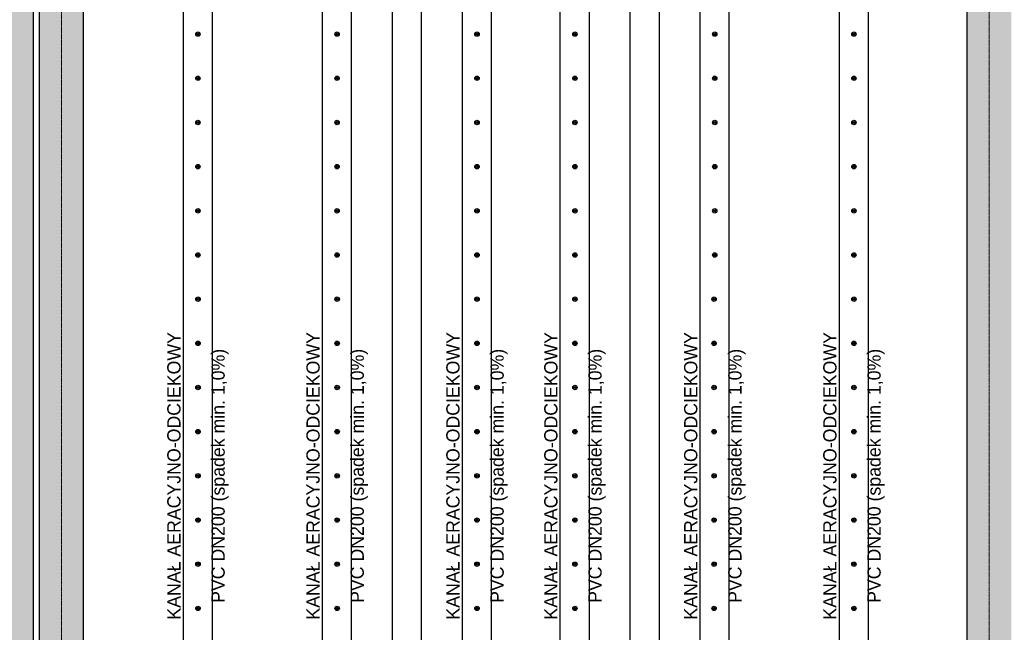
# Model space of a CAD drawing. Header units: millimetres. Extents: x -374129 to 1163271, y -112652 to 695637.
# Tile 101 of 256: x 38196 to 44883, y -40310 to -36150. Entities that reach past the tile are written whole.
import ezdxf
from ezdxf import colors
from ezdxf.entities.mleader import LeaderData, LeaderLine
from ezdxf.math import Vec2, Vec3

# ---------------------------------------------------------------- set-up
doc = ezdxf.new("R2010")
doc.units = ezdxf.units.MM
doc.linetypes.add('ACAD_ISO04W100', pattern=[30, 24, -3, 0, -3])
for name, color, linetype in [('KRT_kreskowanie', 252, 'Continuous'), ('KRT_opisy', 146, 'Continuous'), ('KRT_sciany', 2, 'Continuous'), ('KRT_technologia', 30, 'Continuous')]:
    doc.layers.add(name, color=color, linetype=linetype)
doc.layers.add('KRT_osie', color=55, linetype='ACAD_ISO04W100', lineweight=18)
doc.styles.add('WYMIAR', font='romans.shx', dxfattribs={"width": 0.8})

# ---------------------------------------------------------------- blocks, each defined once
blk = doc.blocks.new('sys napowietrzania')
at = {"layer": 'KRT_technologia', "linetype": 'Continuous', "transparency": 33554687, "elevation": -3247.62}
for points in [[(40524.98, -12485.01), (40524.98, -10582.71), (40524.98, -2349.21), (40324.98, -2349.21), (40324.98, -10582.71), (40324.98, -12485.01), (40424.98, -12485.01), (40524.98, -12485.01), (40521.81, -12495.38), (40424.98, -12495.38), (40328.14, -12495.38), (40324.98, -12485.01)], [(41469.98, -12485.01), (41469.98, -10582.71), (41469.98, -2349.21), (41269.98, -2349.21), (41269.98, -10582.71), (41269.98, -12485.01), (41369.98, -12485.01), (41469.98, -12485.01), (41466.81, -12495.38), (41369.98, -12495.38), (41273.14, -12495.38), (41269.98, -12485.01)], [(41944.98, -12485.01), (41944.98, -10582.71), (41944.98, -2349.21), (41744.98, -2349.21), (41744.98, -10582.71), (41744.98, -12485.01), (41844.98, -12485.01), (41944.98, -12485.01), (41941.81, -12495.38), (41844.98, -12495.38), (41748.14, -12495.38), (41744.98, -12485.01)], [(42419.98, -12485.01), (42419.98, -10582.71), (42419.98, -2349.21), (42219.98, -2349.21), (42219.98, -10582.71), (42219.98, -12485.01), (42319.98, -12485.01), (42419.98, -12485.01), (42416.81, -12495.38), (42319.98, -12495.38), (42223.14, -12495.38), (42219.98, -12485.01)], [(43084.98, -12485.01), (43084.98, -10582.71), (43084.98, -2349.21), (42884.98, -2349.21), (42884.98, -10582.71), (42884.98, -12485.01), (42984.98, -12485.01), (43084.98, -12485.01), (43081.81, -12495.38), (42984.98, -12495.38), (42888.14, -12495.38), (42884.98, -12485.01)], [(43559.98, -12485.01), (43559.98, -10582.71), (43559.98, -2349.21), (43359.98, -2349.21), (43359.98, -10582.71), (43359.98, -12485.01), (43459.98, -12485.01), (43559.98, -12485.01), (43556.81, -12495.38), (43459.98, -12495.38), (43363.14, -12495.38), (43359.98, -12485.01)], [(44034.98, -12485.01), (44034.98, -10582.71), (44034.98, -2349.21), (43834.98, -2349.21), (43834.98, -10582.71), (43834.98, -12485.01), (43934.98, -12485.01), (44034.98, -12485.01), (44031.81, -12495.38), (43934.98, -12495.38), (43838.14, -12495.38), (43834.98, -12485.01)], [(44979.98, -12485.01), (44979.98, -10582.71), (44979.98, -2349.21), (44779.98, -2349.21), (44779.98, -10582.71), (44779.98, -12485.01), (44879.98, -12485.01), (44979.98, -12485.01), (44976.81, -12495.38), (44879.98, -12495.38), (44783.14, -12495.38), (44779.98, -12485.01)]]:
    blk.add_lwpolyline(points, dxfattribs=at)
at = {"layer": 'KRT_technologia'}
for centre, radius in [((40426.32, -4160.34, -3247.62), 15), ((41371.32, -4160.34, -3247.62), 15), ((42321.32, -4160.34, -3247.62), 15), ((42986.32, -4160.34, -3247.62), 15), ((43936.32, -4160.34, -3247.62), 15), ((44881.32, -4160.34, -3247.62), 15), ((40426.32, -4160.34, -3247.62), 7), ((40426.32, -4160.34, -3247.62), 1.5), ((41371.32, -4160.34, -3247.62), 7), ((41371.32, -4160.34, -3247.62), 1.5), ((42321.32, -4160.34, -3247.62), 7), ((42321.32, -4160.34, -3247.62), 1.5), ((42986.32, -4160.34, -3247.62), 7), ((42986.32, -4160.34, -3247.62), 1.5), ((43936.32, -4160.34, -3247.62), 7), ((43936.32, -4160.34, -3247.62), 1.5), ((44881.32, -4160.34, -3247.62), 7), ((44881.32, -4160.34, -3247.62), 1.5), ((40426.32, -4460.34, -3247.62), 15), ((40426.32, -4460.34, -3247.62), 7), ((40426.32, -4460.34, -3247.62), 1.5), ((41371.32, -4460.34, -3247.62), 15), ((41371.32, -4460.34, -3247.62), 7), ((41371.32, -4460.34, -3247.62), 1.5), ((42321.32, -4460.34, -3247.62), 15), ((42321.32, -4460.34, -3247.62), 7), ((42321.32, -4460.34, -3247.62), 1.5), ((42986.32, -4460.34, -3247.62), 15), ((42986.32, -4460.34, -3247.62), 7), ((42986.32, -4460.34, -3247.62), 1.5), ((43936.32, -4460.34, -3247.62), 15), ((43936.32, -4460.34, -3247.62), 7), ((43936.32, -4460.34, -3247.62), 1.5), ((44881.32, -4460.34, -3247.62), 15), ((44881.32, -4460.34, -3247.62), 7), ((44881.32, -4460.34, -3247.62), 1.5), ((40426.32, -4760.34, -3247.62), 15), ((41371.32, -4760.34, -3247.62), 15), ((42321.32, -4760.34, -3247.62), 15), ((42986.32, -4760.34, -3247.62), 15), ((43936.32, -4760.34, -3247.62), 15), ((44881.32, -4760.34, -3247.62), 15), ((40426.32, -4760.34, -3247.62), 7), ((40426.32, -4760.34, -3247.62), 1.5), ((41371.32, -4760.34, -3247.62), 7), ((41371.32, -4760.34, -3247.62), 1.5), ((42321.32, -4760.34, -3247.62), 7), ((42321.32, -4760.34, -3247.62), 1.5), ((42986.32, -4760.34, -3247.62), 7), ((42986.32, -4760.34, -3247.62), 1.5), ((43936.32, -4760.34, -3247.62), 7), ((43936.32, -4760.34, -3247.62), 1.5), ((44881.32, -4760.34, -3247.62), 7), ((44881.32, -4760.34, -3247.62), 1.5), ((40426.32, -5060.34, -3247.62), 15), ((40426.32, -5060.34, -3247.62), 7), ((40426.32, -5060.34, -3247.62), 1.5), ((41371.32, -5060.34, -3247.62), 15), ((41371.32, -5060.34, -3247.62), 7), ((41371.32, -5060.34, -3247.62), 1.5), ((42321.32, -5060.34, -3247.62), 15), ((42321.32, -5060.34, -3247.62), 7), ((42321.32, -5060.34, -3247.62), 1.5), ((42986.32, -5060.34, -3247.62), 15), ((42986.32, -5060.34, -3247.62), 7), ((42986.32, -5060.34, -3247.62), 1.5), ((43936.32, -5060.34, -3247.62), 15), ((43936.32, -5060.34, -3247.62), 7), ((43936.32, -5060.34, -3247.62), 1.5), ((44881.32, -5060.34, -3247.62), 15), ((44881.32, -5060.34, -3247.62), 7), ((44881.32, -5060.34, -3247.62), 1.5), ((40426.32, -5360.34, -3247.62), 15), ((41371.32, -5360.34, -3247.62), 15), ((42321.32, -5360.34, -3247.62), 15), ((42986.32, -5360.34, -3247.62), 15), ((43936.32, -5360.34, -3247.62), 15), ((44881.32, -5360.34, -3247.62), 15), ((40426.32, -5360.34, -3247.62), 7), ((40426.32, -5360.34, -3247.62), 1.5), ((41371.32, -5360.34, -3247.62), 7), ((41371.32, -5360.34, -3247.62), 1.5), ((42321.32, -5360.34, -3247.62), 7), ((42321.32, -5360.34, -3247.62), 1.5), ((42986.32, -5360.34, -3247.62), 7), ((42986.32, -5360.34, -3247.62), 1.5), ((43936.32, -5360.34, -3247.62), 7), ((43936.32, -5360.34, -3247.62), 1.5), ((44881.32, -5360.34, -3247.62), 7), ((44881.32, -5360.34, -3247.62), 1.5), ((40426.32, -5660.34, -3247.62), 15), ((40426.32, -5660.34, -3247.62), 7), ((40426.32, -5660.34, -3247.62), 1.5), ((41371.32, -5660.34, -3247.62), 15), ((41371.32, -5660.34, -3247.62), 7), ((41371.32, -5660.34, -3247.62), 1.5), ((42321.32, -5660.34, -3247.62), 15), ((42321.32, -5660.34, -3247.62), 7), ((42321.32, -5660.34, -3247.62), 1.5), ((42986.32, -5660.34, -3247.62), 15), ((42986.32, -5660.34, -3247.62), 7), ((42986.32, -5660.34, -3247.62), 1.5), ((43936.32, -5660.34, -3247.62), 15), ((43936.32, -5660.34, -3247.62), 7), ((43936.32, -5660.34, -3247.62), 1.5), ((44881.32, -5660.34, -3247.62), 15), ((44881.32, -5660.34, -3247.62), 7), ((44881.32, -5660.34, -3247.62), 1.5), ((40426.48, -5960.34, -3247.62), 15), ((41371.48, -5960.34, -3247.62), 15), ((42321.48, -5960.34, -3247.62), 15), ((42986.48, -5960.34, -3247.62), 15), ((43931.48, -5960.34, -3247.62), 15), ((44881.32, -5960.34, -3247.62), 15), ((40426.48, -5960.34, -3247.62), 7), ((40426.48, -5960.34, -3247.62), 1.5), ((41371.48, -5960.34, -3247.62), 7), ((41371.48, -5960.34, -3247.62), 1.5), ((42321.48, -5960.34, -3247.62), 7), ((42321.48, -5960.34, -3247.62), 1.5), ((42986.48, -5960.34, -3247.62), 7), ((42986.48, -5960.34, -3247.62), 1.5), ((43931.48, -5960.34, -3247.62), 7), ((43931.48, -5960.34, -3247.62), 1.5), ((44881.32, -5960.34, -3247.62), 7), ((44881.32, -5960.34, -3247.62), 1.5), ((40426.48, -6260.34, -3247.62), 15), ((40426.48, -6260.34, -3247.62), 7), ((40426.48, -6260.34, -3247.62), 1.5), ((41371.48, -6260.34, -3247.62), 15), ((41371.48, -6260.34, -3247.62), 7), ((41371.48, -6260.34, -3247.62), 1.5), ((42321.48, -6260.34, -3247.62), 15), ((42321.48, -6260.34, -3247.62), 7), ((42321.48, -6260.34, -3247.62), 1.5), ((42986.48, -6260.34, -3247.62), 15), ((42986.48, -6260.34, -3247.62), 7), ((42986.48, -6260.34, -3247.62), 1.5), ((43931.48, -6260.34, -3247.62), 15), ((43931.48, -6260.34, -3247.62), 7), ((43931.48, -6260.34, -3247.62), 1.5), ((44881.32, -6260.34, -3247.62), 15), ((44881.32, -6260.34, -3247.62), 7), ((44881.32, -6260.34, -3247.62), 1.5), ((40426.48, -6560.34, -3247.62), 15), ((41371.48, -6560.34, -3247.62), 15), ((42321.48, -6560.34, -3247.62), 15), ((42986.48, -6560.34, -3247.62), 15), ((43931.48, -6560.34, -3247.62), 15), ((44881.32, -6560.34, -3247.62), 15), ((40426.48, -6560.34, -3247.62), 7), ((40426.48, -6560.34, -3247.62), 1.5), ((41371.48, -6560.34, -3247.62), 7), ((41371.48, -6560.34, -3247.62), 1.5), ((42321.48, -6560.34, -3247.62), 7), ((42321.48, -6560.34, -3247.62), 1.5), ((42986.48, -6560.34, -3247.62), 7), ((42986.48, -6560.34, -3247.62), 1.5), ((43931.48, -6560.34, -3247.62), 7), ((43931.48, -6560.34, -3247.62), 1.5), ((44881.32, -6560.34, -3247.62), 7), ((44881.32, -6560.34, -3247.62), 1.5), ((40426.48, -6860.34, -3247.62), 15), ((40426.48, -6860.34, -3247.62), 7), ((40426.48, -6860.34, -3247.62), 1.5), ((41371.48, -6860.34, -3247.62), 15), ((41371.48, -6860.34, -3247.62), 7), ((41371.48, -6860.34, -3247.62), 1.5), ((42321.48, -6860.34, -3247.62), 15), ((42321.48, -6860.34, -3247.62), 7), ((42321.48, -6860.34, -3247.62), 1.5), ((42986.48, -6860.34, -3247.62), 15), ((42986.48, -6860.34, -3247.62), 7), ((42986.48, -6860.34, -3247.62), 1.5), ((43931.48, -6860.34, -3247.62), 15), ((43931.48, -6860.34, -3247.62), 7), ((43931.48, -6860.34, -3247.62), 1.5), ((44881.32, -6860.34, -3247.62), 15), ((44881.32, -6860.34, -3247.62), 7), ((44881.32, -6860.34, -3247.62), 1.5), ((40426.48, -7160.34, -3247.62), 15), ((40426.48, -7160.34, -3247.62), 7), ((41371.48, -7160.34, -3247.62), 15), ((41371.48, -7160.34, -3247.62), 7), ((42321.48, -7160.34, -3247.62), 15), ((42321.48, -7160.34, -3247.62), 7), ((42986.48, -7160.34, -3247.62), 15), ((42986.48, -7160.34, -3247.62), 7), ((43931.48, -7160.34, -3247.62), 15), ((43931.48, -7160.34, -3247.62), 7), ((44881.32, -7160.34, -3247.62), 15), ((44881.32, -7160.34, -3247.62), 7), ((40426.48, -7160.34, -3247.62), 1.5), ((41371.48, -7160.34, -3247.62), 1.5), ((42321.48, -7160.34, -3247.62), 1.5), ((42986.48, -7160.34, -3247.62), 1.5), ((43931.48, -7160.34, -3247.62), 1.5), ((44881.32, -7160.34, -3247.62), 1.5), ((40426.48, -7460.34, -3247.62), 15), ((40426.48, -7460.34, -3247.62), 7), ((40426.48, -7460.34, -3247.62), 1.5), ((41371.48, -7460.34, -3247.62), 15), ((41371.48, -7460.34, -3247.62), 7), ((41371.48, -7460.34, -3247.62), 1.5), ((42321.48, -7460.34, -3247.62), 15), ((42321.48, -7460.34, -3247.62), 7), ((42321.48, -7460.34, -3247.62), 1.5), ((42986.48, -7460.34, -3247.62), 15), ((42986.48, -7460.34, -3247.62), 7), ((42986.48, -7460.34, -3247.62), 1.5), ((43931.48, -7460.34, -3247.62), 15), ((43931.48, -7460.34, -3247.62), 7), ((43931.48, -7460.34, -3247.62), 1.5), ((44881.32, -7460.34, -3247.62), 15), ((44881.32, -7460.34, -3247.62), 7), ((44881.32, -7460.34, -3247.62), 1.5), ((40426.48, -7760.34, -3247.62), 15), ((40426.48, -7760.34, -3247.62), 7), ((41371.48, -7760.34, -3247.62), 15), ((41371.48, -7760.34, -3247.62), 7), ((42321.48, -7760.34, -3247.62), 15), ((42321.48, -7760.34, -3247.62), 7), ((42986.48, -7760.34, -3247.62), 15), ((42986.48, -7760.34, -3247.62), 7), ((43931.48, -7760.34, -3247.62), 15), ((43931.48, -7760.34, -3247.62), 7), ((44881.32, -7760.34, -3247.62), 15), ((44881.32, -7760.34, -3247.62), 7), ((40426.48, -7760.34, -3247.62), 1.5), ((41371.48, -7760.34, -3247.62), 1.5), ((42321.48, -7760.34, -3247.62), 1.5), ((42986.48, -7760.34, -3247.62), 1.5), ((43931.48, -7760.34, -3247.62), 1.5), ((44881.32, -7760.34, -3247.62), 1.5), ((40426.48, -8060.34, -3247.62), 15), ((40426.48, -8060.34, -3247.62), 7), ((40426.48, -8060.34, -3247.62), 1.5), ((41371.48, -8060.34, -3247.62), 15), ((41371.48, -8060.34, -3247.62), 7), ((41371.48, -8060.34, -3247.62), 1.5), ((42321.48, -8060.34, -3247.62), 15), ((42321.48, -8060.34, -3247.62), 7), ((42321.48, -8060.34, -3247.62), 1.5), ((42986.48, -8060.34, -3247.62), 15), ((42986.48, -8060.34, -3247.62), 7), ((42986.48, -8060.34, -3247.62), 1.5), ((43931.48, -8060.34, -3247.62), 15), ((43931.48, -8060.34, -3247.62), 7), ((43931.48, -8060.34, -3247.62), 1.5), ((44881.32, -8060.34, -3247.62), 15), ((44881.32, -8060.34, -3247.62), 7), ((44881.32, -8060.34, -3247.62), 1.5)]:
    blk.add_circle(centre, radius, dxfattribs=at)

msp = doc.modelspace()

# ---------------------------------------------------------------- texts
at = {"layer": 'KRT_opisy', "color": 54, "char_height": 90, "attachment_point": 5, "rotation": 90}
for insert in [(39406.5, -39248, 215.75), (40351.5, -39248, 215.75), (41301.5, -39248, 215.75), (41966.5, -39248, 215.75), (42916.5, -39248, 609.12), (43861.5, -39248, 609.12)]:
    msp.add_mtext('KANAŁ AERACYJNO-ODCIEKOWY\\P\\PPVC DN200 (spadek min. 1,0%)', dxfattribs=dict(at, insert=insert))

# ---------------------------------------------------------------- leaders
at = {"layer": 'KRT_opisy', "color": 1}
ml = msp.add_multileader_mtext('Standard', dxfattribs=at)
ml.set_content('\\C54;PODŁOGA TECHNICZNA Z KRAT TWORZYWOWYCH', style='WYMIAR')
ml.set_leader_properties()
ml.build(insert=Vec2(0, 0))
ml.multileader.update_dxf_attribs({"text_right_attachment_type": 6, "dogleg_length": 0.36, "arrow_head_size": 200, "scale": 100})
ctx = ml.context
ctx.base_point, ctx.scale, ctx.char_height, ctx.arrow_head_size, ctx.landing_gap_size, ctx.plane_origin = Vec3(-8902.3, -37930.41), 100, 200, 200, 9, Vec3(-43376.14, -121919.11)
ctx.right_attachment = 6
notes = []
notes.append((ctx, [(0, (1, 1, 0), (-8938.3, -37930.41), (1, 0), 36, [(1, [(-9717.75, -37260.04)], 0, [])])]))
ctx.mtext.insert, ctx.mtext.width, ctx.mtext.defined_height, ctx.mtext.flow_direction = Vec3(-8893.3, -37830.41), 3424.9477, 1400.46, 5
ctx.mtext.has_bg_fill, ctx.mtext.bg_color, ctx.mtext.bg_scale_factor, ctx.mtext.bg_transparency, ctx.mtext.use_window_bg_color = 1, -1027028792, 1.5, 0, 1
for ctx, leaders in notes:
    for number, flags, end, landing, length, lines in leaders:
        leader = LeaderData()
        leader.index, (leader.has_last_leader_line, leader.has_dogleg_vector, leader.attachment_direction) = number, flags
        leader.last_leader_point, leader.dogleg_vector, leader.dogleg_length = Vec3(end), Vec3(landing), length
        for number, points, colour, breaks in lines:
            line = LeaderLine()
            line.index, line.vertices, line.color, line.breaks = number, Vec3.list(points), colors.encode_raw_color(colour), breaks
            leader.lines.append(line)
        ctx.leaders.append(leader)

# ---------------------------------------------------------------- next in the draw order: hatches: boundary and pattern name
at = {"layer": 'KRT_kreskowanie'}
h = msp.add_hatch(dxfattribs=at)
h.set_pattern_fill('ANSI33', color=256, scale=20, style=0)
h.set_pattern_definition([(45, (-1e-05, 3009.36), (-89.80256, 89.80256), []), (45, (89.8, 3009.36), (-89.80256, 89.80256), [63.5, -31.75])])
h.paths.add_polyline_path([(38290, -33690.64), (19090, -33690.64), (19090, -46990.64), (19390, -46990.64), (19390, -33990.64), (25390, -33990.64), (25390, -46990.64), (25690, -46990.64), (25690, -33990.64), (31690, -33990.64), (31690, -46990.64), (31990, -46990.64), (31990, -33990.64), (37990, -33990.64), (37990, -46990.64), (38290, -46990.64)])
h.paths.add_polyline_path([(51230, -33990.64), (57230, -33990.64), (57230, -46990.64), (57530, -46990.64), (57530, -33690.64), (38330, -33690.64), (38330, -46990.64), (38630, -46990.64), (38630, -33990.64), (44630, -33990.64), (44630, -46990.64), (44930, -46990.64), (44930, -33990.64), (50930, -33990.64), (50930, -46990.64), (51230, -46990.64)])
h.paths.add_polyline_path([(70470, -33690.64), (57570, -33690.64), (57570, -46990.64), (57870, -46990.64), (57870, -33990.64), (63870, -33990.64), (63870, -46990.64), (64170, -46990.64), (64170, -33990.64), (70170, -33990.64), (70170, -46990.64), (70470, -46990.64)])

# ---------------------------------------------------------------- next in the draw order: linework, layer by layer
at = {"layer": 'KRT_osie', "ltscale": 0.5}
for p, q in [((38480, -27801.99), (38480, -48285.63)), ((44780, -27801.99), (44780, -48285.63))]:
    msp.add_line(p, q, dxfattribs=at)
at = {"layer": 'KRT_sciany'}
for p, q in [((38290, -46990.64), (38290, -33690.64)), ((38330, -46990.64), (38330, -33690.64)), ((38630, -46990.64), (38630, -33990.64)), ((44630, -46990.64), (44630, -33990.64))]:
    msp.add_line(p, q, dxfattribs=at)

# ---------------------------------------------------------------- next in the draw order: block references
msp.add_blockref('sys napowietrzania', (-1019.98, -32087.66, 3070))

doc.saveas('drawing.dxf')
